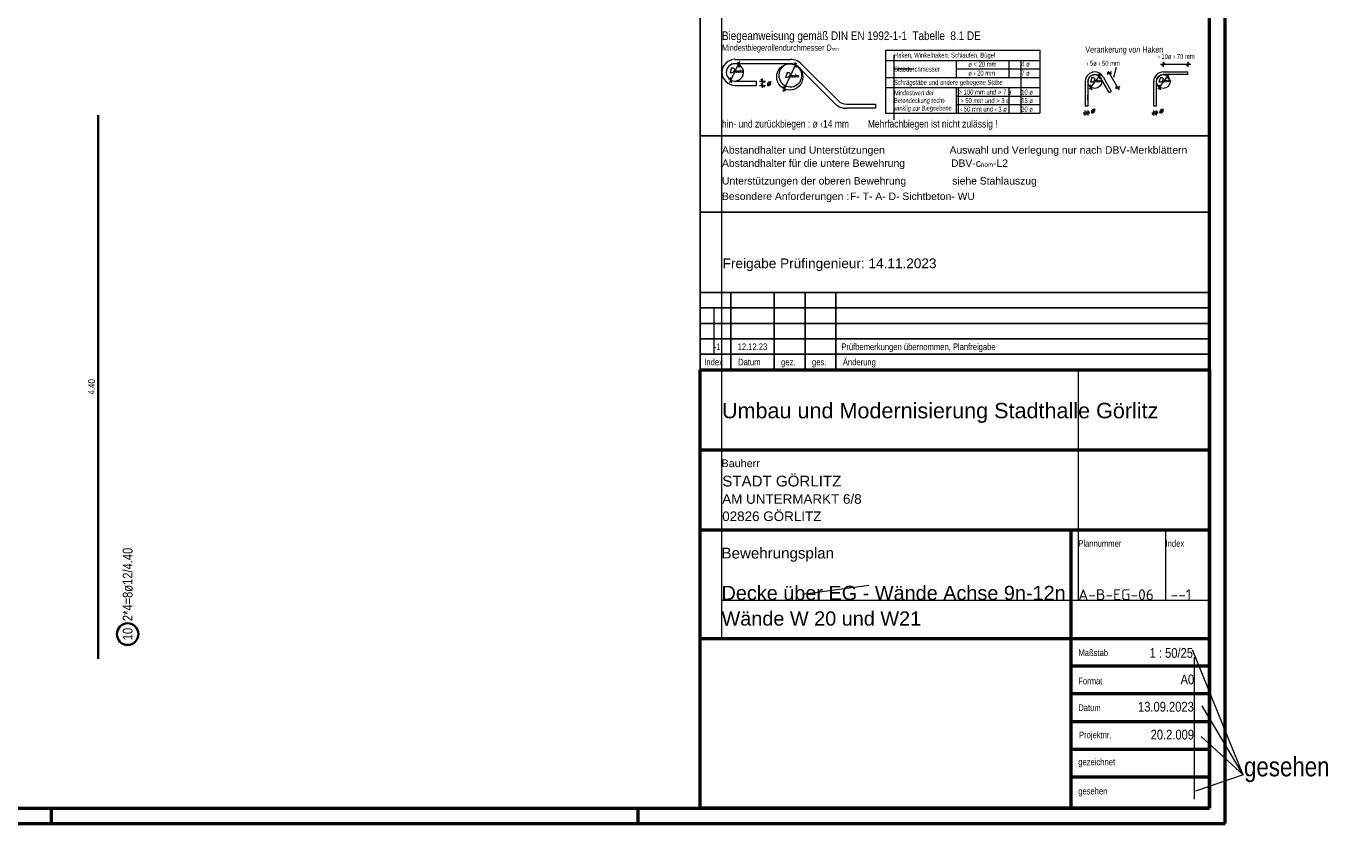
# Model space of a CAD drawing. Header units: millimetres. Extents: x -47 to 138, y -47 to 66.
# Tile 15 of 20: x 40 to 61, y 0 to 13. Entities that reach past the tile are written whole.
import ezdxf
from ezdxf.enums import TextEntityAlignment as Align

# ---------------------------------------------------------------- set-up
doc = ezdxf.new("R2010")
doc.units = ezdxf.units.MM
doc.styles.add('Arial', font='arial.ttf')
doc.styles.add('Arial Narrow', font='ARIALN.TTF')
doc.styles.add('isocp', font='isocp', dxfattribs={"width": 1.1})
doc.styles.add('Italic', font='Italic', dxfattribs={"width": 1.15})
doc.styles.add('msoutlook', font='msoutlook', dxfattribs={"width": 0.7, "oblique": 1.570796})

msp = doc.modelspace()

# ---------------------------------------------------------------- linework, layer by layer
at = {"color": 4, "linetype": 'Continuous', "lineweight": 50}
for p, q in [((59.45, 0), (59.45, 42.05)), ((59.2, 0.25), (59.2, 41.8)), ((50.95, 0.25), (50.95, 7.35)), ((50.95, 7.35), (59.2, 7.35)), ((59.2, 7.35), (59.2, 1.749996)), ((50.95, 6.05), (59.2, 6.05)), ((59.2, 5), (59.2, 4.75)), ((59.2, 4.75), (50.95, 4.75)), ((56.95, 4.75), (56.95, 0.25)), ((50.95, 3), (59.2, 3)), ((59.2, 2.55), (56.95, 2.55)), ((59.2, 2.1), (56.95, 2.1)), ((59.2, 1.749996), (59.2, 0.25)), ((59.2, 1.65), (56.95, 1.65)), ((59.2, 1.2), (56.95, 1.2)), ((59.2, 0.75), (56.95, 0.75)), ((1, 0.25), (59.2, 0.25)), ((59.2, 0.25), (50.95, 0.25)), ((0, 0), (59.45, 0))]:
    msp.add_line(p, q, dxfattribs=at)
at = {"color": 9, "linetype": 'Continuous', "lineweight": 0}
for p, q in [((51.304747, 7.35), (51.304747, 17.315944)), ((54.089623, 12.444265), (54.089623, 12.356689)), ((54.089623, 12.356689), (54.089623, 12.081689)), ((54.089623, 12.219189), (54.390064, 12.219189)), ((56.148223, 11.504189), (56.148223, 12.356689)), ((54.089623, 12.081689), (54.089623, 11.397265)), ((55.135426, 11.504189), (55.135426, 11.916689)), ((51.175366, 8.35), (51.175366, 7.6)), ((51.304747, 3), (51.304747, 7.35)), ((57.072953, 7.35), (57.072953, 3.619985)), ((58.4868, 4.75), (58.4868, 3.619985)), ((53.684672, 3.856308), (52.610109, 3.711655)), ((51.297521, 3.619985), (59.2, 3.619985)), ((59.740547, 0.791789), (58.922896, 2.814547)), ((58.951833, 2.695755), (58.951833, 0.393371)), ((59.740547, 0.791789), (59.07725, 1.905571)), ((59.740547, 0.791789), (59.0601, 1.408207)), ((59.740547, 0.791789), (58.968419, 0.525538))]:
    msp.add_line(p, q, dxfattribs=at)
at = {"color": 3, "linetype": 'Continuous', "lineweight": 25}
for p, q in [((50.95, 13.459069), (50.95, 8.465)), ((59.2, 8.465), (59.2, 13.459069)), ((51.586711, 12.244123), (51.557689, 12.323859)), ((52.511485, 12.243255), (52.482464, 12.32299)), ((58.424947, 12.270987), (58.472947, 12.318987)), ((58.822875, 12.270987), (58.870875, 12.318987)), ((51.43551, 12.078696), (51.464531, 11.998961)), ((51.991457, 11.994202), (51.931457, 12.054202)), ((51.991457, 11.924202), (51.931457, 11.984202)), ((57.265395, 11.960502), (57.294417, 11.880767)), ((57.398388, 12.140386), (57.427409, 12.06065)), ((57.543343, 12.159929), (57.608811, 12.141987)), ((58.374182, 11.960502), (58.403204, 11.880767)), ((58.507175, 12.140386), (58.536196, 12.06065)), ((52.301294, 11.937939), (52.330315, 11.858203)), ((57.676454, 11.92632), (57.741922, 11.908379)), ((57.209555, 11.528189), (57.161555, 11.480189)), ((57.203555, 11.480189), (57.251555, 11.528189)), ((58.318342, 11.528189), (58.270342, 11.480189)), ((58.312342, 11.480189), (58.360342, 11.528189)), ((50.95, 11.138194), (59.2, 11.138194)), ((50.95, 9.898099), (59.2, 9.898099)), ((50.95, 7.35), (50.95, 8.6)), ((59.2, 8.6), (50.95, 8.6)), ((51.45, 7.35), (51.45, 8.6)), ((52.15, 7.35), (52.15, 8.6)), ((52.65, 7.35), (52.65, 8.6)), ((53.15, 7.35), (53.15, 8.6)), ((59.2, 7.35), (59.2, 8.6)), ((50.95, 8.35), (59.2, 8.35)), ((50.95, 8.1), (59.2, 8.1)), ((50.95, 7.85), (59.2, 7.85)), ((50.95, 7.6), (59.2, 7.6))]:
    msp.add_line(p, q, dxfattribs=at)
at = {"color": 5, "linetype": 'Continuous', "lineweight": 18}
for p, q in [((53.95, 12.521689), (53.95, 11.504189)), ((53.95, 12.521689), (56.45, 12.521689)), ((56.45, 12.521689), (56.45, 11.504189)), ((51.430997, 11.999856), (51.592334, 12.345845)), ((51.515372, 12.374202), (52.412247, 12.374202)), ((52.412247, 12.304202), (51.515372, 12.304202)), ((52.297996, 11.856412), (52.513982, 12.319595)), ((53.136749, 11.657365), (52.54483, 12.249284)), ((53.186247, 11.706862), (52.594327, 12.298782)), ((53.95, 12.356689), (56.45, 12.356689)), ((55.09735, 12.356689), (55.09735, 12.081689)), ((55.09735, 12.219189), (56.45, 12.219189)), ((55.95, 12.356689), (55.95, 12.081689)), ((57.557498, 12.183564), (57.729908, 11.880987)), ((57.648275, 12.085377), (57.693941, 12.246551)), ((58.404157, 12.294987), (58.894333, 12.294987)), ((58.448947, 12.334987), (58.448947, 12.254987)), ((58.846875, 12.334987), (58.846875, 12.254987)), ((51.515372, 12.024202), (51.865372, 12.024202)), ((51.865372, 11.954202), (51.865372, 12.024202)), ((51.911457, 12.024202), (52.011457, 12.024202)), ((51.961457, 11.914202), (51.961457, 12.064202)), ((53.95, 12.081689), (56.45, 12.081689)), ((57.18566, 12.016531), (57.18566, 11.618603)), ((57.22766, 12.016531), (57.22766, 11.618603)), ((57.255391, 11.890211), (57.441962, 12.142565)), ((57.571017, 11.838619), (57.437906, 12.072227)), ((57.474397, 12.09302), (57.607509, 11.859412)), ((57.610831, 12.170761), (57.541323, 12.131155)), ((58.294447, 11.618603), (58.294447, 12.016531)), ((58.336447, 12.016531), (58.336447, 11.618603)), ((58.364178, 11.890211), (58.550749, 12.142565)), ((58.448947, 12.171031), (58.846875, 12.171031)), ((58.846875, 12.129031), (58.448947, 12.129031)), ((58.846875, 12.129031), (58.846875, 12.171031)), ((51.515372, 11.954202), (51.865372, 11.954202)), ((51.911457, 11.954202), (52.011457, 11.954202)), ((53.95, 11.916689), (56.45, 11.916689)), ((55.09735, 11.916689), (55.09735, 11.504189)), ((55.09735, 11.779189), (56.45, 11.779189)), ((55.95, 11.916689), (55.95, 11.504189)), ((57.22766, 11.712582), (57.22766, 11.792582)), ((57.571017, 11.838619), (57.607509, 11.859412)), ((57.743942, 11.937153), (57.674434, 11.897547)), ((53.318829, 11.651945), (53.790505, 11.651945)), ((53.790505, 11.581945), (53.318829, 11.581945)), ((53.790505, 11.651945), (53.790505, 11.581945)), ((55.09735, 11.641689), (56.45, 11.641689)), ((57.185555, 11.464189), (57.185555, 11.544189)), ((57.22766, 11.618603), (57.18566, 11.618603)), ((57.227555, 11.544189), (57.227555, 11.464189)), ((58.294342, 11.464189), (58.294342, 11.544189)), ((58.336447, 11.618603), (58.294447, 11.618603)), ((58.336342, 11.544189), (58.336342, 11.464189)), ((53.95, 11.504189), (56.45, 11.504189)), ((57.259555, 11.504189), (57.153555, 11.504189)), ((58.368342, 11.504189), (58.262342, 11.504189))]:
    msp.add_line(p, q, dxfattribs=at)
at = {"color": 2, "linetype": 'Continuous', "lineweight": 35, "ltscale": 0.5}
msp.add_line((41.20508, 11.470573), (41.20508, 2.670573), dxfattribs=at)
at = {"color": 4, "linetype": 'Continuous', "lineweight": 50, "ltscale": 0.5}
for p, q in [((40.45, 0), (40.45, 0.25)), ((49.95, 0), (49.95, 0.25))]:
    msp.add_line(p, q, dxfattribs=at)
at = {"color": 5, "linetype": 'Continuous', "lineweight": 18}
for centre, radius in [((52.402998, 12.090662), 0.2125), ((57.34016, 12.016531), 0.112069), ((58.448947, 12.016531), 0.112068)]:
    msp.add_circle(centre, radius, dxfattribs=at)
at = {"color": 2, "linetype": 'Continuous', "lineweight": 35, "ltscale": 0.5}
msp.add_circle((41.683049, 3.068415), 0.175, dxfattribs=at)
at = {"color": 5, "linetype": 'Continuous', "lineweight": 18}
for centre, radius, start, end in [((51.515372, 12.164827), 0.210625, 90, 270), ((51.515372, 12.164827), 0.140625, 90, 180), ((51.515372, 12.164827), 0.140625, 270, 119.6747369), ((52.412247, 12.116702), 0.2575, 45, 90), ((52.412247, 12.116702), 0.1875, 44.9997839, 90), ((51.515372, 12.164827), 0.140625, 180, 270), ((57.34016, 12.016531), 0.1545, 90, 180), ((57.34016, 12.016531), 0.1125, 90, 180), ((57.34016, 12.016531), 0.1545, 29.6747344, 90), ((57.34016, 12.016531), 0.1125, 29.674636, 90), ((58.448947, 12.016531), 0.1545, 90, 180), ((58.448947, 12.016531), 0.1125, 90, 180), ((53.318829, 11.839445), 0.2575, 225, 270), ((53.318829, 11.839445), 0.1875, 225.0002161, 270)]:
    msp.add_arc(centre, radius, start, end, dxfattribs=at)
at = {"color": 9, "linetype": 'Continuous', "lineweight": 0}
msp.add_arc((52.412247, 12.116702), 0.1875, 90, 44.9997839, dxfattribs=at)

# ---------------------------------------------------------------- texts
at = {"color": 2, "lineweight": 35}
for s, height, style, p in [('Biegeanweisung gemäß DIN EN 1992-1-1  Tabelle  8.1 DE', 0.14, 'Arial Narrow', (51.304747, 12.687552)), ('hin- und zurückbiegen : ø ‹14 mm        Mehrfachbiegen ist nicht zulässig !', 0.12, 'Arial Narrow', (51.304747, 11.271462)), ('Abstandhalter und Unterstützungen', 0.12, 'Arial', (51.304747, 10.848101)), ('Auswahl und Verlegung nur nach DBV-Merkblättern', 0.12, 'Arial', (54.989976, 10.848099)), ('Unterstützungen der oberen Bewehrung                siehe Stahlauszug', 0.12, 'Arial', (51.304747, 10.348099)), ('Besondere Anforderungen :', 0.12, 'Arial', (51.304747, 10.098099)), ('Umbau und Modernisierung Stadthalle Görlitz', 0.25, 'Arial', (51.304747, 6.562896)), ('STADT GÖRLITZ', 0.175, 'Arial', (51.309103, 5.458769)), ('AM UNTERMARKT 6/8', 0.1555, 'Arial', (51.309103, 5.178869)), ('02826 GÖRLITZ', 0.1555, 'Arial', (51.309103, 4.898969)), ('Bewehrungsplan', 0.175, 'Arial', (51.297521, 4.293234))]:
    msp.add_text(s, height=height, dxfattribs=dict(at, style=style)).set_placement(p)
at = {"color": 3, "lineweight": 25, "style": 'msoutlook', "oblique": 1.5707963, "width": 0.7}
for s, height, p in [('Haken, Winkelhaken, Schlaufen, Bügel', 0.081, (54.089623, 12.401688)), ('Verankerung von Haken', 0.1, (57.18566, 12.484105)), ('Stabdurchmesser', 0.081, (54.089623, 12.177517)), ('ø < 20 mm', 0.081, (55.292442, 12.257338)), ('ø › 20 mm', 0.081, (55.292442, 12.111562)), ('4 ø', 0.081, (56.148223, 12.257338)), ('7 ø', 0.081, (56.148224, 12.111562)), ('Schrägstäbe und andere gebogene Stäbe', 0.081, (54.089623, 11.961919)), ('Mindestwert der', 0.0775, (54.089623, 11.794651)), ('Betondeckung recht-', 0.0775, (54.089623, 11.670651)), ('> 100 mm und > 7 ø', 0.081, (55.135426, 11.803905)), (' > 50 mm und > 3 ø', 0.081, (55.135426, 11.666405)), ('15 ø', 0.081, (56.148223, 11.666405)), ('10 ø', 0.081, (56.148224, 11.803905)), ('winklig zur Biegeebene', 0.0775, (54.089623, 11.546651)), (' ‹ 50 mm und ‹ 3 ø', 0.081, (55.135426, 11.528905)), ('20 ø', 0.081, (56.148223, 11.528905))]:
    msp.add_text(s, height=height, dxfattribs=at).set_placement(p)
for s, p in [('› 10ø › 70 mm', (58.360124, 12.421255)), ('› 5ø › 50 mm', (57.203208, 12.310871))]:
    msp.add_text(s, height=0.081, dxfattribs=at).set_placement(p, align=Align.MIDDLE_LEFT)
at = {"color": 3, "lineweight": 25, "style": 'Italic', "width": 1.15}
for p in [(52.020918, 11.993556), (57.266807, 11.551131), (58.375594, 11.551131)]:
    msp.add_text('ø', height=0.081, dxfattribs=at).set_placement(p, align=Align.MIDDLE_LEFT)
at = {"color": 9, "lineweight": 0}
for s, height, style, p in [('F- T- A- D- Sichtbeton- WU', 0.12, 'Arial', (53.378232, 10.098095)), ('gesehen', 0.315, 'Arial Narrow', (59.756522, 0.765164))]:
    msp.add_text(s, height=height, dxfattribs=dict(at, style=style)).set_placement(p)
at = {"color": 3, "lineweight": 25}
for s, height, style, p in [('Freigabe Prüfingenieur: 14.11.2023', 0.1575, 'Arial', (51.316624, 8.993623)), ('-1        12.12.23                                   Prüfbemerkungen übernommen, Planfreigabe', 0.1075, 'Arial Narrow', (51.175366, 7.667317)), ('Index', 0.1075, 'Arial Narrow', (51.018945, 7.419913)), ('Datum', 0.1075, 'Arial Narrow', (51.566406, 7.419913)), ('gez.', 0.1075, 'Arial Narrow', (52.262225, 7.419913)), ('ges.', 0.1075, 'Arial Narrow', (52.762225, 7.419913)), ('Änderung', 0.1075, 'Arial Narrow', (53.262225, 7.419913)), ('Bauherr', 0.125, 'Arial', (51.297521, 5.772352)), ('Plannummer', 0.1075, 'Arial Narrow', (57.072954, 4.481968)), ('Index', 0.1075, 'Arial Narrow', (58.4868, 4.481968)), ('Maßstab', 0.1075, 'Arial Narrow', (57.076189, 2.713135)), ('Format', 0.1075, 'Arial Narrow', (57.072954, 2.255711)), ('Datum', 0.1075, 'Arial Narrow', (57.072954, 1.823087)), ('Projektnr.', 0.1075, 'Arial Narrow', (57.085187, 1.382927)), ('gezeichnet', 0.1075, 'Arial Narrow', (57.072954, 0.945074)), ('gesehen', 0.1075, 'Arial Narrow', (57.072954, 0.472371))]:
    msp.add_text(s, height=height, dxfattribs=dict(at, style=style)).set_placement(p)
at = {"color": 4, "lineweight": 50, "style": 'Arial'}
for s, p in [('Decke über EG - Wände Achse 9n-12n', (51.297521, 3.619985)), ('Wände W 20 und W21', (51.297521, 3.205985))]:
    msp.add_text(s, height=0.23, dxfattribs=at).set_placement(p)
at = {"color": 3, "lineweight": 25, "style": 'isocp', "width": 1.15}
for s, p in [('A-B-EG-06', (57.072953, 3.619985)), ('--1', (58.567567, 3.619985))]:
    msp.add_text(s, height=0.175, dxfattribs=at).set_placement(p)
at = {"color": 2, "lineweight": 35, "style": 'Arial Narrow'}
for s, p in [('1 : 50/25', (58.930052, 2.684935)), ('A0', (58.949648, 2.256007)), ('13.09.2023', (58.943227, 1.81409)), ('20.2.009', (58.946647, 1.362305))]:
    msp.add_text(s, height=0.1575, dxfattribs=at).set_placement(p, align=Align.RIGHT)
at = {"color": 3, "lineweight": 25, "line_spacing_factor": 0.9}
for s, insert, char_height, attachment_point, style in [('Mindestbiegerollendurchmesser D{\\A1;\\H.6x;\\S^ min;}', (51.304747, 12.484105), 0.1, 7, 'msoutlook'), ('D{\\A1;\\H.6x;\\S^ min;}', (51.529098, 12.236759), 0.081, 2, 'Italic'), ('D{\\A1;\\H.6x;\\S^ min;}', (52.430235, 12.161066), 0.081, 2, 'Italic'), ('D{\\A1;\\H.6x;\\S^ min;}', (57.357648, 12.07899), 0.075, 2, 'Italic'), ('D{\\A1;\\H.6x;\\S^ min;}', (58.466186, 12.07899), 0.075, 2, 'Italic')]:
    msp.add_mtext(s, dxfattribs=dict(at, insert=insert, char_height=char_height, attachment_point=attachment_point, style=style))
at = {"color": 2, "lineweight": 35, "insert": (51.304747, 10.598099), "char_height": 0.12, "attachment_point": 7, "line_spacing_factor": 0.9, "style": 'Arial'}
msp.add_mtext('Abstandhalter für die untere Bewehrung                DBV-c{\\A1;\\H.6x;\\S^ nom;}-L2', dxfattribs=at)
at = {"color": 3, "lineweight": 25, "insert": (41.04258, 6.946823), "char_height": 0.1125, "attachment_point": 1, "rotation": 90, "line_spacing_factor": 0.9, "style": 'Arial Narrow'}
msp.add_mtext('4.40', dxfattribs=at)
at = {"color": 2, "lineweight": 35, "char_height": 0.1575, "attachment_point": 1, "rotation": 90, "line_spacing_factor": 0.9, "style": 'Arial Narrow'}
for s, insert in [('2*4=8ø12/4.40', (41.604299, 3.278415)), ('10', (41.604299, 2.96919))]:
    msp.add_mtext(s, dxfattribs=dict(at, insert=insert))

doc.saveas('drawing.dxf')
